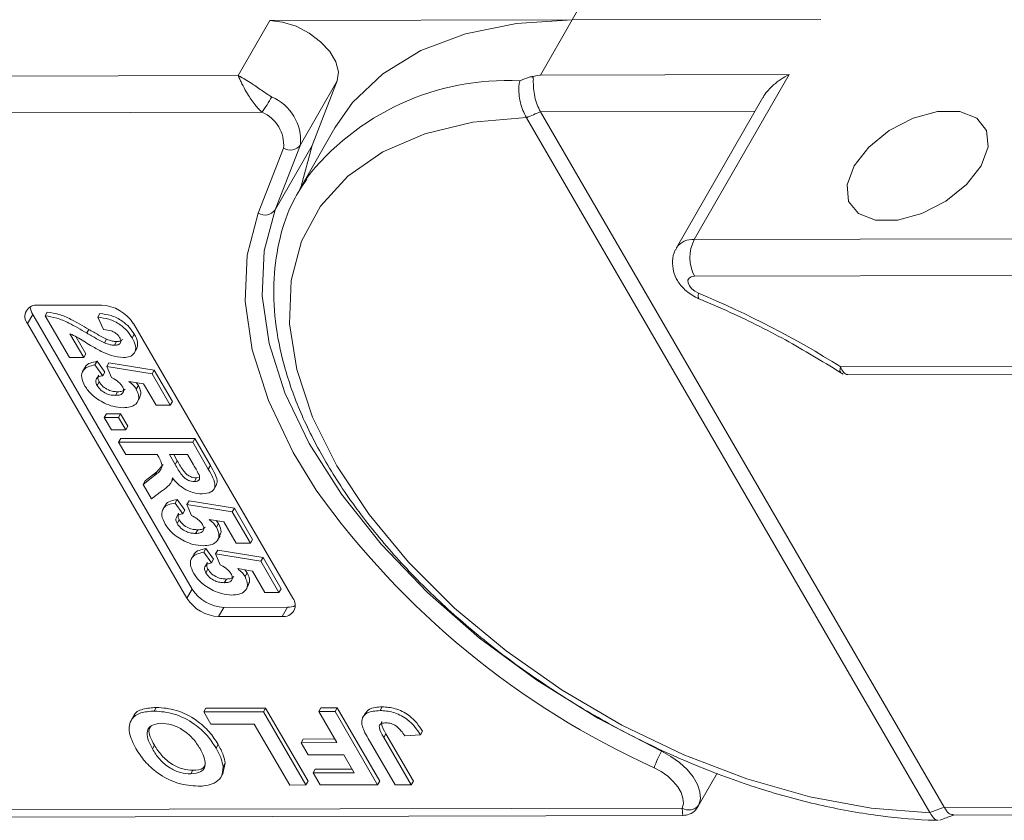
# Model space of a CAD drawing. Header units: millimetres. Extents: x 2623 to 3546, y -313 to 339.
# Tile 47 of 49: x 3376 to 3406, y 152 to 177. Entities that reach past the tile are written whole.
import ezdxf

# ---------------------------------------------------------------- set-up
doc = ezdxf.new("R2010")
doc.units = ezdxf.units.MM

msp = doc.modelspace()

# ---------------------------------------------------------------- linework, layer by layer
at = {"color": 7, "linetype": 'Continuous', "lineweight": 15}
for p, q in [((3392.93, 176.744), (3394.068, 178.727)), ((3383.61, 176.724), (3382.634, 175.025)), ((3383.61, 176.724), (3392.93, 176.744)), ((3391.953, 175.045), (3392.93, 176.744)), ((3400.606, 176.761), (3392.93, 176.744)), ((3382.634, 175.025), (3361.907, 174.979)), ((3391.953, 175.045), (3399.63, 175.062)), ((3399.63, 175.062), (3396.701, 169.965)), ((3384.549, 172.887), (3385.688, 174.87)), ((3384.909, 172.867), (3385.688, 174.87)), ((3398.814, 174.348), (3396.153, 169.715)), ((3361.91, 173.847), (3383.367, 173.895)), ((3391.528, 173.728), (3391.521, 173.739)), ((3398.573, 173.929), (3391.956, 173.914)), ((3391.956, 173.914), (3391.958, 173.91)), ((3404.412, 152.447), (3391.958, 173.91)), ((3403.968, 152.289), (3391.528, 173.728)), ((3385.613, 173.415), (3384.539, 171.546)), ((3383.77, 170.884), (3384.549, 172.887)), ((3384.909, 172.867), (3383.77, 170.884)), ((3384.578, 171.613), (3384.909, 172.867)), ((3384.031, 172.785), (3383.252, 170.782)), ((3384.539, 171.546), (3384.704, 171.814)), ((3396.701, 169.965), (3418.289, 170.013)), ((3418.291, 168.882), (3396.704, 168.834)), ((3376.456, 167.939), (3378.416, 167.944)), ((3376.676, 167.616), (3376.741, 167.73)), ((3378.302, 167.569), (3378.367, 167.683)), ((3376.293, 167.656), (3376.131, 167.373)), ((3381.048, 158.898), (3376.131, 167.373)), ((3381.211, 159.181), (3376.293, 167.656)), ((3377.426, 166.323), (3376.676, 167.616)), ((3378.48, 167.189), (3378.302, 167.569)), ((3379.397, 167.38), (3384.314, 158.905)), ((3377.44, 167.059), (3377.866, 166.324)), ((3377.958, 167.084), (3378.023, 167.197)), ((3377.621, 166.972), (3377.931, 166.438)), ((3378.503, 166.782), (3378.568, 166.895)), ((3378.811, 166.707), (3378.876, 166.821)), ((3379.36, 166.935), (3379.425, 167.049)), ((3379.425, 166.463), (3379.507, 166.605)), ((3377.866, 166.324), (3377.426, 166.323)), ((3377.866, 166.324), (3377.931, 166.438)), ((3378.213, 166.097), (3378.278, 166.21)), ((3378.278, 166.21), (3378.519, 165.88)), ((3378.58, 166.047), (3378.645, 166.16)), ((3378.645, 166.16), (3380.042, 165.935)), ((3377.914, 166.034), (3377.833, 165.892)), ((3378.213, 166.097), (3378.453, 165.767)), ((3378.453, 165.767), (3378.519, 165.88)), ((3378.719, 165.715), (3378.58, 166.047)), ((3378.58, 166.047), (3379.977, 165.821)), ((3379.977, 165.821), (3380.042, 165.935)), ((3380.042, 165.935), (3380.601, 164.971)), ((3401.216, 166.039), (3418.303, 166.077)), ((3401.438, 165.805), (3418.168, 165.842)), ((3378.277, 165.465), (3378.342, 165.578)), ((3379.715, 165.515), (3379.262, 165.592)), ((3379.485, 165.554), (3379.554, 165.462)), ((3379.977, 165.821), (3380.536, 164.858)), ((3378.847, 165.159), (3378.912, 165.272)), ((3379.489, 165.348), (3379.554, 165.462)), ((3380.097, 164.857), (3379.715, 165.515)), ((3379.518, 164.947), (3379.6, 165.089)), ((3380.536, 164.858), (3380.601, 164.971)), ((3380.536, 164.858), (3380.097, 164.857)), ((3378.5, 164.473), (3378.565, 164.586)), ((3378.5, 164.473), (3378.94, 164.474)), ((3378.721, 164.092), (3378.5, 164.473)), ((3378.565, 164.586), (3379.005, 164.587)), ((3378.94, 164.474), (3379.005, 164.587)), ((3378.94, 164.474), (3379.161, 164.093)), ((3379.005, 164.587), (3379.226, 164.207)), ((3379.161, 164.093), (3378.721, 164.092)), ((3379.161, 164.093), (3379.226, 164.207)), ((3378.942, 163.712), (3379.007, 163.825)), ((3378.942, 163.712), (3381.228, 163.717)), ((3379.162, 163.332), (3378.942, 163.712)), ((3379.007, 163.825), (3381.293, 163.83)), ((3381.228, 163.717), (3381.293, 163.83)), ((3381.228, 163.717), (3381.709, 162.887)), ((3381.293, 163.83), (3381.774, 163)), ((3380.129, 163.334), (3379.162, 163.332)), ((3380.179, 163.249), (3380.129, 163.334)), ((3381.067, 163.336), (3380.51, 163.335)), ((3380.51, 163.335), (3380.688, 163.029)), ((3380.641, 163.335), (3380.753, 163.142)), ((3380.688, 163.029), (3380.753, 163.142)), ((3381.255, 163.013), (3381.067, 163.336)), ((3379.764, 162.52), (3380.119, 162.803)), ((3380.054, 162.69), (3380.119, 162.803)), ((3380.119, 162.803), (3380.312, 163.03)), ((3381.709, 162.887), (3381.774, 163)), ((3379.699, 162.407), (3380.054, 162.69)), ((3379.699, 162.407), (3379.764, 162.52)), ((3380.544, 162.441), (3380.625, 162.582)), ((3381.28, 162.499), (3381.345, 162.612)), ((3381.345, 162.612), (3381.403, 162.622)), ((3379.957, 161.963), (3379.699, 162.407)), ((3380.27, 162.203), (3379.957, 161.963)), ((3381.879, 162.258), (3381.96, 162.399)), ((3380.684, 161.837), (3380.749, 161.951)), ((3380.749, 161.951), (3380.99, 161.621)), ((3381.052, 161.787), (3381.117, 161.901)), ((3381.117, 161.901), (3382.514, 161.675)), ((3380.386, 161.774), (3380.304, 161.633)), ((3380.684, 161.837), (3380.925, 161.508)), ((3380.925, 161.508), (3380.99, 161.621)), ((3381.19, 161.455), (3381.052, 161.787)), ((3381.052, 161.787), (3382.449, 161.562)), ((3382.449, 161.562), (3382.514, 161.675)), ((3382.514, 161.675), (3383.073, 160.712)), ((3380.748, 161.205), (3380.813, 161.319)), ((3382.186, 161.256), (3381.733, 161.333)), ((3381.957, 161.295), (3382.025, 161.202)), ((3382.449, 161.562), (3383.008, 160.599)), ((3381.319, 160.9), (3381.384, 161.013)), ((3381.96, 161.089), (3382.025, 161.202)), ((3382.568, 160.598), (3382.186, 161.256)), ((3381.99, 160.688), (3382.071, 160.829)), ((3383.008, 160.599), (3383.073, 160.712)), ((3381.567, 160.316), (3381.632, 160.43)), ((3381.632, 160.43), (3381.873, 160.1)), ((3381.934, 160.266), (3381.999, 160.38)), ((3381.999, 160.38), (3383.397, 160.154)), ((3383.008, 160.599), (3382.568, 160.598)), ((3381.268, 160.253), (3381.187, 160.112)), ((3381.567, 160.316), (3381.808, 159.987)), ((3381.808, 159.987), (3381.873, 160.1)), ((3382.073, 159.934), (3381.934, 160.266)), ((3381.934, 160.266), (3383.331, 160.041)), ((3383.331, 160.041), (3383.397, 160.154)), ((3383.397, 160.154), (3383.956, 159.191)), ((3381.631, 159.684), (3381.696, 159.797)), ((3383.069, 159.735), (3382.616, 159.812)), ((3382.84, 159.774), (3382.908, 159.681)), ((3383.331, 160.041), (3383.89, 159.077)), ((3382.201, 159.378), (3382.266, 159.492)), ((3382.843, 159.568), (3382.908, 159.681)), ((3383.451, 159.077), (3383.069, 159.735)), ((3381.211, 159.181), (3381.048, 158.898)), ((3382.873, 159.167), (3382.954, 159.308)), ((3383.89, 159.077), (3383.956, 159.191)), ((3383.89, 159.077), (3383.451, 159.077)), ((3382.192, 158.618), (3382.029, 158.334)), ((3384.152, 158.622), (3382.192, 158.618)), ((3384.152, 158.622), (3383.989, 158.339)), ((3383.989, 158.339), (3382.029, 158.334)), ((3380.041, 155.417), (3380.106, 155.53)), ((3381.634, 155.505), (3383.476, 155.509)), ((3383.411, 155.396), (3383.476, 155.509)), ((3383.476, 155.509), (3384.787, 153.249)), ((3385.119, 155.399), (3385.184, 155.513)), ((3385.184, 155.513), (3385.687, 155.514)), ((3385.622, 155.4), (3385.687, 155.514)), ((3385.687, 155.514), (3386.998, 153.254)), ((3387.008, 155.433), (3387.074, 155.546)), ((3379.404, 155.257), (3379.323, 155.115)), ((3381.569, 155.392), (3381.634, 155.505)), ((3381.569, 155.392), (3383.411, 155.396)), ((3381.787, 155.015), (3381.569, 155.392)), ((3383.411, 155.396), (3384.722, 153.136)), ((3385.119, 155.399), (3385.622, 155.4)), ((3385.674, 154.443), (3385.119, 155.399)), ((3385.622, 155.4), (3386.933, 153.14)), ((3386.554, 155.36), (3386.472, 155.218)), ((3383.127, 155.018), (3381.787, 155.015)), ((3384.22, 153.134), (3383.127, 155.018)), ((3387.123, 154.606), (3387.188, 154.719)), ((3387.123, 154.606), (3387.971, 153.143)), ((3387.188, 154.719), (3388.036, 153.256)), ((3388.253, 154.681), (3387.767, 154.651)), ((3388.253, 154.681), (3388.318, 154.794)), ((3379.984, 154.249), (3380.05, 154.362)), ((3381.948, 154.274), (3382.013, 154.388)), ((3384.569, 154.441), (3384.634, 154.554)), ((3384.569, 154.441), (3385.674, 154.443)), ((3384.787, 154.064), (3384.569, 154.441)), ((3384.634, 154.554), (3385.608, 154.556)), ((3387.469, 153.142), (3386.642, 154.566)), ((3385.893, 154.067), (3384.787, 154.064)), ((3386.212, 153.516), (3385.893, 154.067)), ((3382.23, 153.813), (3382.158, 153.486)), ((3382.165, 153.7), (3382.23, 153.813)), ((3381.168, 153.476), (3381.233, 153.589)), ((3382.087, 153.358), (3382.168, 153.5)), ((3384.939, 153.513), (3385.004, 153.626)), ((3384.939, 153.513), (3386.212, 153.516)), ((3385.158, 153.137), (3384.939, 153.513)), ((3385.004, 153.626), (3386.146, 153.629)), ((3396.821, 152.481), (3397.406, 153.498)), ((3384.722, 153.136), (3384.22, 153.134)), ((3384.722, 153.136), (3384.787, 153.249)), ((3386.933, 153.14), (3385.158, 153.137)), ((3386.933, 153.14), (3386.998, 153.254)), ((3387.971, 153.143), (3387.469, 153.142)), ((3387.971, 153.143), (3388.036, 153.256)), ((3396.326, 152.426), (3374.368, 152.377)), ((3374.695, 152.144), (3396.345, 152.191)), ((3403.974, 152.277), (3403.968, 152.289)), ((3404.412, 152.447), (3404.414, 152.444)), ((3404.414, 152.444), (3410.378, 152.457)), ((3404.681, 152.21), (3410.243, 152.222))]:
    msp.add_line(p, q, dxfattribs=at)
at = {"color": 7, "linetype": 'Continuous', "lineweight": 15, "flags": 128}
for points in [[(3385.688, 174.87), (3385.726, 175.141), (3385.646, 175.449), (3385.457, 175.769), (3385.173, 176.074), (3384.816, 176.341), (3384.415, 176.548), (3384.002, 176.679), (3383.61, 176.724)], [(3392.93, 176.744), (3391.212, 176.635), (3389.648, 176.318), (3388.268, 175.797), (3387.096, 175.084), (3386.156, 174.192), (3385.613, 173.415)], [(3391.521, 173.739), (3389.874, 173.589), (3388.389, 173.231), (3387.095, 172.671), (3386.016, 171.922), (3385.175, 170.998), (3384.587, 169.916), (3384.265, 168.699), (3384.215, 167.37), (3384.437, 165.956), (3384.928, 164.483), (3385.677, 162.981), (3386.67, 161.48), (3387.887, 160.009), (3389.305, 158.597), (3390.896, 157.272), (3392.628, 156.059), (3394.467, 154.983), (3396.378, 154.065), (3398.321, 153.323), (3400.261, 152.771), (3402.158, 152.42), (3403.974, 152.277)], [(3401.628, 172.239), (3401.412, 171.658), (3401.459, 171.147), (3401.762, 170.769), (3402.286, 170.569), (3402.966, 170.57), (3403.722, 170.774), (3404.461, 171.154), (3405.095, 171.666), (3405.547, 172.247), (3405.763, 172.828), (3405.716, 173.338), (3405.412, 173.717), (3404.889, 173.917), (3404.208, 173.915), (3403.453, 173.712), (3402.714, 173.332), (3402.08, 172.82), (3401.628, 172.239)], [(3383.252, 170.782), (3382.91, 169.483), (3382.848, 168.067), (3383.067, 166.563), (3383.563, 164.996), (3384.327, 163.396), (3385.038, 162.236)], [(3395.69, 154.178), (3393.723, 155.198), (3391.841, 156.37), (3390.078, 157.672), (3388.467, 159.079), (3387.037, 160.567), (3385.814, 162.108), (3384.82, 163.674), (3384.074, 165.236), (3383.59, 166.765), (3383.376, 168.234), (3383.436, 169.616), (3383.77, 170.884)], [(3396.831, 168.312), (3396.718, 168.372), (3396.62, 168.451), (3396.548, 168.539), (3396.508, 168.629), (3396.506, 168.711), (3396.541, 168.777), (3396.609, 168.819), (3396.704, 168.834)], [(3396.831, 168.312), (3396.823, 168.23), (3396.828, 168.173), (3396.845, 168.142), (3396.85, 168.14)], [(3395.69, 154.178), (3395.98, 154.02), (3396.247, 153.83), (3396.479, 153.615), (3396.666, 153.387), (3396.8, 153.153), (3396.876, 152.925), (3396.89, 152.711), (3396.842, 152.521)], [(3395.463, 153.669), (3395.68, 153.55), (3395.88, 153.407), (3396.054, 153.247), (3396.195, 153.075), (3396.295, 152.9), (3396.352, 152.728), (3396.363, 152.568), (3396.326, 152.426)]]:
    msp.add_lwpolyline(points, dxfattribs=at)
at = {"color": 7, "linetype": 'Continuous', "lineweight": 15}
for centre, radius, start, end in [((3390.927, 167.018), 7.857, 87.1317, 142.3744), ((3377.621, 177.838), 6.969, 325.5444, 330.1305), ((3383.1, 173.025), 1.455, 354.5664, 67.2376), ((3382.944, 172.889), 1.091, 354.5664, 67.2376), ((3384.234, 173.119), 0.391, 238.5972, 323.7029), ((3383.455, 171.116), 0.391, 238.5972, 323.7029), ((3396.633, 169.389), 0.581, 83.1821, 145.5728), ((3397.794, 169.402), 1.229, 152.7297, 207.5188), ((3385.543, 141.176), 29.391, 57.7723, 67.413), ((3376.401, 167.594), 0.349, 80.921, 219.3383), ((3376.725, 167.928), 0.51, 184.4162, 212.2288), ((3378.362, 166.715), 1.229, 32.7297, 87.5188), ((3406.17, 177.322), 25.964, 215.5235, 245.6452), ((3382.245, 159.846), 1.229, 212.7297, 267.5188), ((3382.083, 159.563), 1.229, 212.7297, 267.5188), ((3384.044, 158.684), 0.349, 260.921, 39.3383), ((3384.169, 159.131), 0.51, 268.0228, 295.8286), ((3398.075, 152.808), 2.751, 150.1208, 161.7639), ((3396.533, 152.748), 0.383, 237.2666, 323.7036)]:
    msp.add_arc(centre, radius, start, end, dxfattribs=at)
for centre, major_axis, ratio, start_param, end_param in [((3398.561, 163.833), (17.725, 3.323), 0.703772, 1.838917, 1.85659), ((3398.605, 163.343), (16.947, 3.779), 0.697943, 1.814389, 1.84176), ((3398.605, 163.343), (16.947, 3.779), 0.697943, 4.875973, 4.903344)]:
    msp.add_ellipse(centre, major_axis=major_axis, ratio=ratio, start_param=start_param, end_param=end_param, dxfattribs=at)
for points, knots in [([(3382.634, 175.025), (3382.635, 175.024), (3382.641, 175.021), (3382.661, 175.012), (3382.684, 175), (3382.822, 174.928), (3383.058, 174.779), (3383.39, 174.544), (3383.588, 174.416), (3383.663, 174.367)], [0, 0, 0, 0, 0.005088, 0.020369, 0.070807, 0.089086, 0.500311, 0.809226, 1, 1, 1, 1]), ([(3383.367, 173.895), (3383.33, 173.93), (3383.256, 174.001), (3383.144, 174.134), (3383.029, 174.289), (3382.945, 174.421), (3382.845, 174.588), (3382.766, 174.738), (3382.7, 174.876), (3382.672, 174.936), (3382.658, 174.969), (3382.65, 174.988), (3382.643, 175.003), (3382.639, 175.013), (3382.637, 175.018), (3382.635, 175.022), (3382.634, 175.024), (3382.634, 175.025)], [0, 0, 0, 0, 0.101029, 0.204946, 0.337168, 0.474297, 0.5162, 0.743651, 0.85309, 0.914248, 0.93217, 0.960137, 0.976545, 0.986194, 0.994698, 0.995932, 1, 1, 1, 1]), ([(3391.61, 174.981), (3391.717, 175.002), (3391.832, 175.024), (3391.947, 175.044), (3391.953, 175.045)], [0, 0, 0, 0, 0.94198, 1, 1, 1, 1]), ([(3391.61, 174.981), (3391.632, 174.985), (3391.665, 174.992), (3391.703, 174.992), (3391.722, 174.983), (3391.733, 174.965), (3391.736, 174.931), (3391.735, 174.829), (3391.734, 174.642), (3391.776, 174.376), (3391.85, 174.118), (3391.92, 173.982), (3391.956, 173.914)], [0, 0, 0, 0, 0.055733, 0.084124, 0.103153, 0.122049, 0.158109, 0.20608, 0.410942, 0.609388, 0.804636, 1, 1, 1, 1]), ([(3399.63, 175.062), (3399.628, 175.061), (3399.541, 175.017), (3399.372, 174.918), (3399.156, 174.755), (3398.982, 174.58), (3398.865, 174.446), (3398.829, 174.364), (3398.821, 174.345)], [0, 0, 0, 0, 0.005387, 0.256651, 0.513735, 0.721935, 0.935345, 1, 1, 1, 1]), ([(3391.32, 174.865), (3391.319, 174.863), (3391.307, 174.816), (3391.286, 174.692), (3391.287, 174.465), (3391.33, 174.2), (3391.409, 173.943), (3391.484, 173.807), (3391.521, 173.739)], [0, 0, 0, 0, 0.0057799, 0.1637764, 0.3793246, 0.5883639, 0.7941222, 1, 1, 1, 1]), ([(3384.746, 171.826), (3384.603, 171.61), (3384.233, 171.056), (3383.891, 170.023), (3383.697, 168.776), (3383.744, 167.448), (3384.02, 166.06), (3384.526, 164.629), (3385.256, 163.179), (3386.196, 161.735), (3387.33, 160.321), (3388.637, 158.96), (3390.098, 157.673), (3391.687, 156.479), (3393.381, 155.395), (3395.153, 154.439), (3396.975, 153.624), (3398.821, 152.965), (3400.662, 152.47), (3402.436, 152.16), (3403.614, 152.057), (3404.187, 152.047), (3404.224, 152.046)], [0, 0, 0, 0, 0.032948, 0.084626, 0.136361, 0.188637, 0.241669, 0.295356, 0.349443, 0.403696, 0.457945, 0.512136, 0.566263, 0.620337, 0.674379, 0.728415, 0.782466, 0.836555, 0.890706, 0.944946, 0.996431, 1, 1, 1, 1]), ([(3396.164, 169.71), (3396.146, 169.687), (3396.059, 169.572), (3396.016, 169.312), (3396.044, 168.987), (3396.177, 168.68), (3396.418, 168.389), (3396.67, 168.218), (3396.829, 168.149), (3396.85, 168.14)], [0, 0, 0, 0, 0.044462, 0.223663, 0.386177, 0.550689, 0.736549, 0.964805, 1, 1, 1, 1]), ([(3396.85, 168.14), (3397.171, 168.002), (3398.106, 167.601), (3399.609, 166.846), (3400.74, 166.154), (3401.293, 165.815)], [0, 0, 0, 0, 0.210903, 0.614122, 1, 1, 1, 1]), ([(3376.741, 167.73), (3376.861, 167.711), (3377.1, 167.675), (3377.543, 167.479), (3377.841, 167.304), (3378.023, 167.197)], [0, 0, 0, 0, 0.279551, 0.559332, 1, 1, 1, 1]), ([(3378.367, 167.683), (3378.48, 167.669), (3378.705, 167.643), (3379.042, 167.48), (3379.284, 167.263), (3379.378, 167.12), (3379.425, 167.049)], [0, 0, 0, 0, 0.280752, 0.55897, 0.779275, 1, 1, 1, 1]), ([(3376.676, 167.616), (3376.796, 167.598), (3377.034, 167.561), (3377.478, 167.365), (3377.776, 167.191), (3377.958, 167.084)], [0, 0, 0, 0, 0.279551, 0.559332, 1, 1, 1, 1]), ([(3378.302, 167.569), (3378.415, 167.556), (3378.64, 167.529), (3378.977, 167.367), (3379.219, 167.15), (3379.313, 167.007), (3379.36, 166.935)], [0, 0, 0, 0, 0.280752, 0.55897, 0.779275, 1, 1, 1, 1]), ([(3378.406, 166.518), (3378.295, 166.578), (3378.113, 166.677), (3377.868, 166.829), (3377.661, 166.959), (3377.513, 167.026), (3377.44, 167.059)], [0, 0, 0, 0, 0.339985, 0.560186, 0.78038, 1, 1, 1, 1]), ([(3377.958, 167.084), (3378.058, 167.024), (3378.237, 166.918), (3378.422, 166.823), (3378.503, 166.782)], [0, 0, 0, 0, 0.560235, 1, 1, 1, 1]), ([(3378.023, 167.197), (3378.123, 167.137), (3378.302, 167.031), (3378.487, 166.937), (3378.568, 166.895)], [0, 0, 0, 0, 0.560235, 1, 1, 1, 1]), ([(3378.975, 166.942), (3378.957, 166.97), (3378.92, 167.025), (3378.829, 167.1), (3378.673, 167.173), (3378.559, 167.182), (3378.48, 167.189)], [0, 0, 0, 0, 0.187236, 0.374084, 0.560696, 1, 1, 1, 1]), ([(3378.503, 166.782), (3378.562, 166.759), (3378.669, 166.718), (3378.767, 166.71), (3378.811, 166.707)], [0, 0, 0, 0, 0.560117, 1, 1, 1, 1]), ([(3378.568, 166.895), (3378.628, 166.872), (3378.734, 166.831), (3378.832, 166.824), (3378.876, 166.821)], [0, 0, 0, 0, 0.560117, 1, 1, 1, 1]), ([(3378.811, 166.707), (3378.853, 166.709), (3378.936, 166.714), (3379.011, 166.77), (3379.019, 166.855), (3378.989, 166.913), (3378.975, 166.942)], [0, 0, 0, 0, 0.280664, 0.559461, 0.779366, 1, 1, 1, 1]), ([(3378.876, 166.821), (3378.919, 166.822), (3379.002, 166.825), (3379.043, 166.869), (3379.063, 166.89)], [0, 0, 0, 0, 0.520649, 1, 1, 1, 1]), ([(3379.36, 166.935), (3379.404, 166.85), (3379.49, 166.679), (3379.456, 166.472), (3379.313, 166.346), (3379.165, 166.333), (3379.091, 166.327)], [0, 0, 0, 0, 0.280568, 0.55975, 0.779795, 1, 1, 1, 1]), ([(3379.425, 167.049), (3379.471, 166.962), (3379.56, 166.792), (3379.517, 166.657), (3379.496, 166.592)], [0, 0, 0, 0, 0.511088, 1, 1, 1, 1]), ([(3379.091, 166.327), (3378.966, 166.34), (3378.742, 166.363), (3378.509, 166.47), (3378.406, 166.518)], [0, 0, 0, 0, 0.558458, 1, 1, 1, 1]), ([(3377.916, 166.015), (3377.918, 166.026), (3377.932, 166.096), (3378.064, 166.167), (3378.206, 166.196), (3378.278, 166.21)], [0, 0, 0, 0, 0.083502, 0.541367, 1, 1, 1, 1]), ([(3377.905, 165.448), (3377.861, 165.539), (3377.773, 165.721), (3377.831, 165.933), (3377.992, 166.057), (3378.139, 166.083), (3378.213, 166.097)], [0, 0, 0, 0, 0.279948, 0.559031, 0.779331, 1, 1, 1, 1]), ([(3401.208, 165.884), (3401.201, 165.888), (3401.184, 165.897), (3401.201, 165.98), (3401.216, 166.038), (3401.216, 166.039)], [0, 0, 0, 0, 0.397526, 0.989199, 1, 1, 1, 1]), ([(3401.216, 166.039), (3401.217, 166.037), (3401.239, 165.967), (3401.299, 165.859), (3401.383, 165.795), (3401.433, 165.807), (3401.438, 165.808)], [0, 0, 0, 0, 0.008584, 0.478951, 0.95393, 1, 1, 1, 1]), ([(3378.453, 165.767), (3378.408, 165.759), (3378.318, 165.742), (3378.247, 165.665), (3378.229, 165.568), (3378.261, 165.499), (3378.277, 165.465)], [0, 0, 0, 0, 0.2802995, 0.5599611, 0.7800424, 1, 1, 1, 1]), ([(3378.328, 165.778), (3378.324, 165.774), (3378.3, 165.751), (3378.297, 165.68), (3378.327, 165.612), (3378.342, 165.578)], [0, 0, 0, 0, 0.083768, 0.542013, 1, 1, 1, 1]), ([(3378.342, 165.578), (3378.376, 165.529), (3378.445, 165.433), (3378.615, 165.325), (3378.777, 165.277), (3378.867, 165.274), (3378.912, 165.272)], [0, 0, 0, 0, 0.279573, 0.558664, 0.778923, 1, 1, 1, 1]), ([(3379.055, 165.438), (3379.034, 165.469), (3378.993, 165.53), (3378.877, 165.629), (3378.779, 165.682), (3378.719, 165.715)], [0, 0, 0, 0, 0.279963, 0.560065, 1, 1, 1, 1]), ([(3379.262, 165.592), (3379.313, 165.549), (3379.406, 165.473), (3379.463, 165.386), (3379.489, 165.348)], [0, 0, 0, 0, 0.559888, 1, 1, 1, 1]), ([(3378.507, 164.918), (3378.363, 165), (3378.105, 165.149), (3377.966, 165.356), (3377.905, 165.448)], [0, 0, 0, 0, 0.558353, 1, 1, 1, 1]), ([(3378.277, 165.465), (3378.311, 165.416), (3378.38, 165.32), (3378.55, 165.211), (3378.712, 165.164), (3378.802, 165.161), (3378.847, 165.159)], [0, 0, 0, 0, 0.279573, 0.558664, 0.778923, 1, 1, 1, 1]), ([(3378.847, 165.159), (3378.898, 165.161), (3378.999, 165.166), (3379.092, 165.231), (3379.107, 165.332), (3379.073, 165.403), (3379.055, 165.438)], [0, 0, 0, 0, 0.280898, 0.55946, 0.779497, 1, 1, 1, 1]), ([(3378.912, 165.272), (3378.965, 165.274), (3379.065, 165.276), (3379.118, 165.328), (3379.143, 165.354)], [0, 0, 0, 0, 0.518665, 1, 1, 1, 1]), ([(3379.489, 165.348), (3379.527, 165.259), (3379.602, 165.079), (3379.5, 164.891), (3379.314, 164.792), (3379.157, 164.783), (3379.078, 164.779)], [0, 0, 0, 0, 0.279007, 0.558619, 0.779074, 1, 1, 1, 1]), ([(3379.554, 165.462), (3379.597, 165.369), (3379.666, 165.221), (3379.599, 165.122), (3379.574, 165.084)], [0, 0, 0, 0, 0.621608, 1, 1, 1, 1]), ([(3379.078, 164.779), (3378.974, 164.786), (3378.79, 164.798), (3378.594, 164.881), (3378.507, 164.918)], [0, 0, 0, 0, 0.559534, 1, 1, 1, 1]), ([(3380.054, 162.69), (3380.152, 162.761), (3380.287, 162.861), (3380.274, 163.089), (3380.211, 163.195), (3380.179, 163.249)], [0, 0, 0, 0, 0.561022, 0.779295, 1, 1, 1, 1]), ([(3380.753, 163.142), (3380.814, 163.03), (3380.889, 162.89), (3381.034, 162.727), (3381.134, 162.659), (3381.245, 162.618), (3381.312, 162.614), (3381.345, 162.612)], [0, 0, 0, 0, 0.500962, 0.625785, 0.750436, 0.875032, 1, 1, 1, 1]), ([(3380.688, 163.029), (3380.749, 162.917), (3380.824, 162.777), (3380.969, 162.614), (3381.069, 162.546), (3381.18, 162.504), (3381.247, 162.501), (3381.28, 162.499)], [0, 0, 0, 0, 0.500962, 0.625785, 0.750436, 0.875032, 1, 1, 1, 1]), ([(3381.423, 162.71), (3381.393, 162.767), (3381.34, 162.868), (3381.281, 162.968), (3381.255, 163.013)], [0, 0, 0, 0, 0.559921, 1, 1, 1, 1]), ([(3381.709, 162.887), (3381.76, 162.797), (3381.86, 162.618), (3381.938, 162.389), (3381.883, 162.249), (3381.768, 162.146), (3381.62, 162.13), (3381.521, 162.118)], [0, 0, 0, 0, 0.251143, 0.500527, 0.625735, 0.75105, 1, 1, 1, 1]), ([(3381.774, 163), (3381.824, 162.911), (3381.923, 162.733), (3382.007, 162.508), (3381.961, 162.414), (3381.948, 162.387)], [0, 0, 0, 0, 0.417329, 0.831734, 1, 1, 1, 1]), ([(3380.605, 162.613), (3380.59, 162.553), (3380.566, 162.453), (3380.467, 162.351), (3380.372, 162.275), (3380.304, 162.227), (3380.27, 162.203)], [0, 0, 0, 0, 0.339579, 0.559591, 0.779787, 1, 1, 1, 1]), ([(3381.521, 162.118), (3381.429, 162.125), (3381.245, 162.138), (3380.962, 162.266), (3380.748, 162.437), (3380.652, 162.554), (3380.605, 162.613)], [0, 0, 0, 0, 0.2799536, 0.5589329, 0.7791735, 1, 1, 1, 1]), ([(3381.28, 162.499), (3381.316, 162.501), (3381.387, 162.507), (3381.459, 162.579), (3381.437, 162.661), (3381.423, 162.71)], [0, 0, 0, 0, 0.281129, 0.561183, 1, 1, 1, 1]), ([(3380.388, 161.756), (3380.39, 161.766), (3380.403, 161.836), (3380.535, 161.908), (3380.678, 161.936), (3380.749, 161.951)], [0, 0, 0, 0, 0.083502, 0.541367, 1, 1, 1, 1]), ([(3380.376, 161.189), (3380.332, 161.28), (3380.245, 161.462), (3380.303, 161.674), (3380.464, 161.798), (3380.611, 161.824), (3380.684, 161.837)], [0, 0, 0, 0, 0.279948, 0.559031, 0.779331, 1, 1, 1, 1]), ([(3380.925, 161.508), (3380.88, 161.499), (3380.789, 161.482), (3380.719, 161.405), (3380.7, 161.309), (3380.732, 161.24), (3380.748, 161.205)], [0, 0, 0, 0, 0.2803, 0.559961, 0.780042, 1, 1, 1, 1]), ([(3380.799, 161.519), (3380.796, 161.515), (3380.771, 161.491), (3380.768, 161.421), (3380.798, 161.353), (3380.813, 161.319)], [0, 0, 0, 0, 0.083768, 0.542013, 1, 1, 1, 1]), ([(3380.813, 161.319), (3380.848, 161.27), (3380.917, 161.174), (3381.086, 161.065), (3381.249, 161.018), (3381.339, 161.015), (3381.384, 161.013)], [0, 0, 0, 0, 0.2795727, 0.5586639, 0.7789233, 1, 1, 1, 1]), ([(3381.527, 161.179), (3381.506, 161.209), (3381.464, 161.27), (3381.348, 161.37), (3381.25, 161.423), (3381.19, 161.455)], [0, 0, 0, 0, 0.279963, 0.560065, 1, 1, 1, 1]), ([(3381.733, 161.333), (3381.785, 161.29), (3381.877, 161.214), (3381.935, 161.127), (3381.96, 161.089)], [0, 0, 0, 0, 0.559888, 1, 1, 1, 1]), ([(3380.978, 160.658), (3380.834, 160.741), (3380.576, 160.889), (3380.438, 161.097), (3380.376, 161.189)], [0, 0, 0, 0, 0.558353, 1, 1, 1, 1]), ([(3380.748, 161.205), (3380.783, 161.157), (3380.852, 161.06), (3381.021, 160.952), (3381.184, 160.905), (3381.274, 160.901), (3381.319, 160.9)], [0, 0, 0, 0, 0.279573, 0.558664, 0.778923, 1, 1, 1, 1]), ([(3381.319, 160.9), (3381.37, 160.902), (3381.471, 160.907), (3381.564, 160.972), (3381.579, 161.073), (3381.544, 161.143), (3381.527, 161.179)], [0, 0, 0, 0, 0.280898, 0.55946, 0.779497, 1, 1, 1, 1]), ([(3381.384, 161.013), (3381.436, 161.014), (3381.537, 161.017), (3381.589, 161.069), (3381.614, 161.094)], [0, 0, 0, 0, 0.518665, 1, 1, 1, 1]), ([(3381.96, 161.089), (3381.998, 160.999), (3382.074, 160.82), (3381.971, 160.632), (3381.786, 160.533), (3381.628, 160.524), (3381.549, 160.519)], [0, 0, 0, 0, 0.279007, 0.558619, 0.779074, 1, 1, 1, 1]), ([(3382.025, 161.202), (3382.068, 161.11), (3382.137, 160.962), (3382.071, 160.862), (3382.045, 160.825)], [0, 0, 0, 0, 0.621608, 1, 1, 1, 1]), ([(3381.549, 160.519), (3381.446, 160.526), (3381.261, 160.539), (3381.065, 160.622), (3380.978, 160.658)], [0, 0, 0, 0, 0.559534, 1, 1, 1, 1]), ([(3381.27, 160.234), (3381.272, 160.245), (3381.286, 160.315), (3381.418, 160.386), (3381.561, 160.415), (3381.632, 160.43)], [0, 0, 0, 0, 0.083502, 0.541367, 1, 1, 1, 1]), ([(3381.259, 159.667), (3381.215, 159.759), (3381.127, 159.941), (3381.185, 160.152), (3381.346, 160.276), (3381.493, 160.303), (3381.567, 160.316)], [0, 0, 0, 0, 0.2799484, 0.5590305, 0.7793307, 1, 1, 1, 1]), ([(3381.808, 159.987), (3381.762, 159.978), (3381.672, 159.961), (3381.601, 159.884), (3381.583, 159.788), (3381.615, 159.719), (3381.631, 159.684)], [0, 0, 0, 0, 0.2802995, 0.5599611, 0.7800424, 1, 1, 1, 1]), ([(3381.682, 159.997), (3381.678, 159.994), (3381.654, 159.97), (3381.651, 159.899), (3381.681, 159.831), (3381.696, 159.797)], [0, 0, 0, 0, 0.083768, 0.542013, 1, 1, 1, 1]), ([(3381.696, 159.797), (3381.73, 159.749), (3381.799, 159.652), (3381.969, 159.544), (3382.132, 159.497), (3382.221, 159.493), (3382.266, 159.492)], [0, 0, 0, 0, 0.279573, 0.558664, 0.778923, 1, 1, 1, 1]), ([(3382.409, 159.658), (3382.388, 159.688), (3382.347, 159.749), (3382.231, 159.849), (3382.133, 159.902), (3382.073, 159.934)], [0, 0, 0, 0, 0.279963, 0.560065, 1, 1, 1, 1]), ([(3382.616, 159.812), (3382.667, 159.769), (3382.76, 159.692), (3382.818, 159.606), (3382.843, 159.568)], [0, 0, 0, 0, 0.559888, 1, 1, 1, 1]), ([(3381.861, 159.137), (3381.717, 159.22), (3381.459, 159.368), (3381.32, 159.576), (3381.259, 159.667)], [0, 0, 0, 0, 0.558353, 1, 1, 1, 1]), ([(3381.631, 159.684), (3381.665, 159.636), (3381.734, 159.539), (3381.904, 159.431), (3382.066, 159.384), (3382.156, 159.38), (3382.201, 159.378)], [0, 0, 0, 0, 0.279573, 0.558664, 0.778923, 1, 1, 1, 1]), ([(3382.201, 159.378), (3382.252, 159.381), (3382.353, 159.385), (3382.446, 159.451), (3382.461, 159.551), (3382.427, 159.622), (3382.409, 159.658)], [0, 0, 0, 0, 0.280898, 0.55946, 0.779497, 1, 1, 1, 1]), ([(3382.266, 159.492), (3382.319, 159.493), (3382.419, 159.496), (3382.472, 159.548), (3382.497, 159.573)], [0, 0, 0, 0, 0.518665, 1, 1, 1, 1]), ([(3382.843, 159.568), (3382.881, 159.478), (3382.957, 159.299), (3382.854, 159.111), (3382.668, 159.012), (3382.511, 159.003), (3382.432, 158.998)], [0, 0, 0, 0, 0.279007, 0.558619, 0.779074, 1, 1, 1, 1]), ([(3382.908, 159.681), (3382.951, 159.589), (3383.02, 159.44), (3382.953, 159.341), (3382.928, 159.304)], [0, 0, 0, 0, 0.621608, 1, 1, 1, 1]), ([(3382.432, 158.998), (3382.328, 159.005), (3382.144, 159.018), (3381.948, 159.101), (3381.861, 159.137)], [0, 0, 0, 0, 0.559534, 1, 1, 1, 1]), ([(3379.41, 155.237), (3379.412, 155.25), (3379.429, 155.374), (3379.683, 155.494), (3379.965, 155.518), (3380.106, 155.53)], [0, 0, 0, 0, 0.05675, 0.527711, 1, 1, 1, 1]), ([(3380.106, 155.53), (3380.308, 155.516), (3380.711, 155.486), (3381.326, 155.175), (3381.761, 154.779), (3381.929, 154.518), (3382.013, 154.388)], [0, 0, 0, 0, 0.2799425, 0.558704, 0.7790449, 1, 1, 1, 1]), ([(3386.552, 155.341), (3386.588, 155.39), (3386.688, 155.526), (3386.923, 155.538), (3387.074, 155.546)], [0, 0, 0, 0, 0.358473, 1, 1, 1, 1]), ([(3387.074, 155.546), (3387.206, 155.538), (3387.469, 155.522), (3387.878, 155.318), (3388.153, 155.052), (3388.263, 154.88), (3388.318, 154.794)], [0, 0, 0, 0, 0.280246, 0.558416, 0.778827, 1, 1, 1, 1]), ([(3379.476, 154.259), (3379.392, 154.426), (3379.224, 154.759), (3379.293, 155.165), (3379.603, 155.388), (3379.895, 155.407), (3380.041, 155.417)], [0, 0, 0, 0, 0.280551, 0.559488, 0.779434, 1, 1, 1, 1]), ([(3380.041, 155.417), (3380.243, 155.402), (3380.646, 155.373), (3381.26, 155.061), (3381.696, 154.666), (3381.864, 154.405), (3381.948, 154.274)], [0, 0, 0, 0, 0.279942, 0.558704, 0.779045, 1, 1, 1, 1]), ([(3386.45, 154.996), (3386.447, 155.071), (3386.442, 155.222), (3386.625, 155.405), (3386.863, 155.422), (3387.008, 155.433)], [0, 0, 0, 0, 0.280122, 0.560355, 1, 1, 1, 1]), ([(3387.008, 155.433), (3387.141, 155.425), (3387.404, 155.409), (3387.813, 155.205), (3388.088, 154.938), (3388.198, 154.767), (3388.253, 154.681)], [0, 0, 0, 0, 0.280246, 0.558416, 0.778827, 1, 1, 1, 1]), ([(3380.26, 155.04), (3380.144, 155.026), (3379.912, 154.998), (3379.76, 154.699), (3379.899, 154.42), (3379.984, 154.249)], [0, 0, 0, 0, 0.279991, 0.559768, 1, 1, 1, 1]), ([(3379.95, 154.963), (3379.925, 154.927), (3379.818, 154.778), (3379.949, 154.542), (3380.05, 154.362)], [0, 0, 0, 0, 0.241235, 1, 1, 1, 1]), ([(3381.455, 154.258), (3381.387, 154.365), (3381.251, 154.579), (3380.929, 154.851), (3380.566, 155.016), (3380.362, 155.032), (3380.26, 155.04)], [0, 0, 0, 0, 0.281021, 0.560116, 0.779939, 1, 1, 1, 1]), ([(3386.642, 154.566), (3386.596, 154.648), (3386.512, 154.793), (3386.469, 154.934), (3386.45, 154.996)], [0, 0, 0, 0, 0.560294, 1, 1, 1, 1]), ([(3387.195, 155.056), (3387.136, 155.052), (3387.048, 155.047), (3386.984, 154.984), (3386.983, 154.843), (3387.061, 154.711), (3387.123, 154.606)], [0, 0, 0, 0, 0.249396, 0.374426, 0.499454, 1, 1, 1, 1]), ([(3387.063, 155.099), (3387.061, 155.097), (3387.043, 155.08), (3387.059, 154.949), (3387.13, 154.821), (3387.188, 154.719)], [0, 0, 0, 0, 0.024971, 0.219843, 1, 1, 1, 1]), ([(3387.536, 154.932), (3387.506, 154.953), (3387.447, 154.995), (3387.325, 155.046), (3387.244, 155.052), (3387.195, 155.056)], [0, 0, 0, 0, 0.2806722, 0.5608436, 1, 1, 1, 1]), ([(3387.767, 154.651), (3387.733, 154.705), (3387.671, 154.803), (3387.577, 154.892), (3387.536, 154.932)], [0, 0, 0, 0, 0.561018, 1, 1, 1, 1]), ([(3380.05, 154.362), (3380.117, 154.256), (3380.25, 154.044), (3380.567, 153.77), (3380.931, 153.61), (3381.132, 153.596), (3381.233, 153.589)], [0, 0, 0, 0, 0.281087, 0.560013, 0.779691, 1, 1, 1, 1]), ([(3382.013, 154.388), (3382.074, 154.277), (3382.182, 154.081), (3382.215, 153.895), (3382.23, 153.813)], [0, 0, 0, 0, 0.560171, 1, 1, 1, 1]), ([(3381.393, 153.099), (3381.189, 153.115), (3380.782, 153.146), (3380.164, 153.464), (3379.729, 153.864), (3379.56, 154.127), (3379.476, 154.259)], [0, 0, 0, 0, 0.279831, 0.558669, 0.779006, 1, 1, 1, 1]), ([(3379.984, 154.249), (3380.051, 154.142), (3380.185, 153.931), (3380.502, 153.657), (3380.866, 153.496), (3381.067, 153.483), (3381.168, 153.476)], [0, 0, 0, 0, 0.281087, 0.560013, 0.779691, 1, 1, 1, 1]), ([(3381.168, 153.476), (3381.285, 153.489), (3381.519, 153.514), (3381.681, 153.808), (3381.54, 154.088), (3381.455, 154.258)], [0, 0, 0, 0, 0.280278, 0.559877, 1, 1, 1, 1]), ([(3381.948, 154.274), (3382.009, 154.164), (3382.117, 153.967), (3382.15, 153.781), (3382.165, 153.7)], [0, 0, 0, 0, 0.560171, 1, 1, 1, 1]), ([(3381.233, 153.589), (3381.358, 153.597), (3381.548, 153.609), (3381.6, 153.734), (3381.617, 153.777)], [0, 0, 0, 0, 0.659913, 1, 1, 1, 1]), ([(3382.165, 153.7), (3382.158, 153.579), (3382.144, 153.364), (3381.969, 153.243), (3381.892, 153.189)], [0, 0, 0, 0, 0.559956, 1, 1, 1, 1]), ([(3381.892, 153.189), (3381.809, 153.16), (3381.661, 153.107), (3381.475, 153.101), (3381.393, 153.099)], [0, 0, 0, 0, 0.559564, 1, 1, 1, 1]), ([(3396.344, 152.198), (3396.412, 152.203), (3396.563, 152.213), (3396.749, 152.353), (3396.812, 152.473), (3396.838, 152.522)], [0, 0, 0, 0, 0.3278336, 0.7266561, 1, 1, 1, 1]), ([(3396.345, 152.192), (3396.345, 152.192), (3396.349, 152.188), (3396.342, 152.229), (3396.331, 152.366), (3396.326, 152.426)], [0, 0, 0, 0, 0.0045186, 0.5696109, 1, 1, 1, 1]), ([(3404.224, 152.055), (3404.212, 152.052), (3404.167, 152.044), (3404.078, 152.112), (3404.009, 152.222), (3403.974, 152.277)], [0, 0, 0, 0, 0.149456, 0.574604, 1, 1, 1, 1]), ([(3404.27, 152.052), (3404.293, 152.06), (3404.439, 152.111), (3404.583, 152.165), (3404.704, 152.21)], [0, 0, 0, 0, 0.155556, 1, 1, 1, 1]), ([(3404.682, 152.221), (3404.656, 152.22), (3404.594, 152.22), (3404.498, 152.31), (3404.437, 152.407), (3404.414, 152.444)], [0, 0, 0, 0, 0.298319, 0.731116, 1, 1, 1, 1])]:
    msp.add_open_spline(points, degree=3, knots=knots, dxfattribs=at)

doc.saveas('drawing.dxf')
